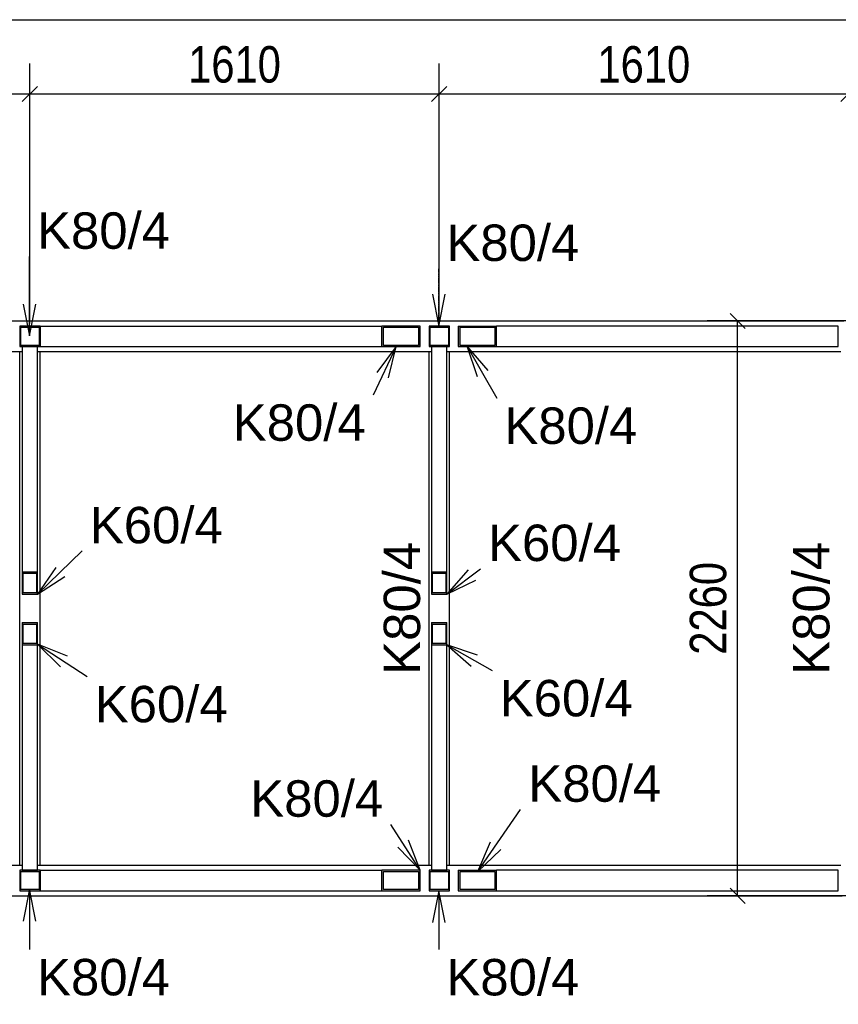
# Model space of a CAD drawing. Header units: millimetres. Extents: x -32861 to 254386, y 0 to 15445.
# Tile 61 of 67: x 205395 to 208615, y 1279 to 5150. Entities that reach past the tile are written whole.
import ezdxf

# ---------------------------------------------------------------- set-up
doc = ezdxf.new("R2010")
doc.units = ezdxf.units.MM
doc.linetypes.add('DXK_LINE_DOT4', pattern=[0.9408, 0.4704, -0.4704])
doc.styles.add('Arial', font='ARIAL.TTF', dxfattribs={"height": 0.2})
doc.styles.add('Arial Narrow', font='ARIALN.TTF', dxfattribs={"height": 0.2})

# ---------------------------------------------------------------- blocks, each defined once
blk = doc.blocks.new('Part-32096 - 31073')
h = blk.add_hatch(color=6)
h.paths.add_polyline_path([(205474.8, 1805.3), (205394.8, 1805.3), (205394.8, 1725.3), (205474.8, 1725.3)])
h.paths.add_polyline_path([(205398.8, 1729.3), (205398.8, 1801.3), (205470.8, 1801.3), (205470.8, 1729.3)])
at = {"color": 7}
for p, q in [((205474.8, 1805.3), (205394.8, 1805.3)), ((205394.8, 1805.3), (205394.8, 1725.3)), ((205398.8, 1729.3), (205398.8, 1801.3)), ((205398.8, 1801.3), (205470.8, 1801.3)), ((205470.8, 1801.3), (205470.8, 1729.3)), ((205474.8, 1725.3), (205474.8, 1805.3)), ((205394.8, 1725.3), (205474.8, 1725.3)), ((205470.8, 1729.3), (205398.8, 1729.3))]:
    blk.add_line(p, q, dxfattribs=at)
blk = doc.blocks.new('Part-31954 - 31073')
h = blk.add_hatch(color=6)
h.paths.add_polyline_path([(207084.8, 3945.3), (207004.8, 3945.3), (207004.8, 3865.3), (207084.8, 3865.3)])
h.paths.add_polyline_path([(207008.8, 3869.3), (207008.8, 3941.3), (207080.8, 3941.3), (207080.8, 3869.3)])
at = {"color": 7}
for p, q in [((207084.8, 3945.3), (207004.8, 3945.3)), ((207004.8, 3945.3), (207004.8, 3865.3)), ((207008.8, 3869.3), (207008.8, 3941.3)), ((207008.8, 3941.3), (207080.8, 3941.3)), ((207080.8, 3941.3), (207080.8, 3869.3)), ((207084.8, 3865.3), (207084.8, 3945.3)), ((207004.8, 3865.3), (207084.8, 3865.3)), ((207080.8, 3869.3), (207008.8, 3869.3))]:
    blk.add_line(p, q, dxfattribs=at)
blk = doc.blocks.new('Part-31651 - 31073')
h = blk.add_hatch(color=6)
h.paths.add_polyline_path([(206970.3, 3945.3), (206818.7, 3945.3), (206818.7, 3865.3), (206970.3, 3865.3)])
h.paths.add_polyline_path([(206826.3, 3869.3), (206826.3, 3941.3), (206962.8, 3941.3), (206962.8, 3869.3)])
at = {"color": 7}
for p, q in [((205475.8, 3945.3), (205475.8, 3865.3)), ((205475.8, 3945.3), (206818.7, 3945.3)), ((206818.7, 3865.3), (206818.7, 3945.3)), ((206970.3, 3945.3), (206818.7, 3945.3)), ((206826.3, 3869.3), (206826.3, 3941.3)), ((206826.3, 3941.3), (206962.8, 3941.3)), ((206962.8, 3941.3), (206962.8, 3869.3)), ((206970.3, 3865.3), (206970.3, 3945.3)), ((205475.8, 3865.3), (206818.7, 3865.3)), ((206818.7, 3865.3), (206970.3, 3865.3)), ((206962.8, 3869.3), (206826.3, 3869.3))]:
    blk.add_line(p, q, dxfattribs=at)
blk = doc.blocks.new('Part-32101 - 31073')
h = blk.add_hatch(color=6)
h.paths.add_polyline_path([(207084.8, 1805.3), (207004.8, 1805.3), (207004.8, 1725.3), (207084.8, 1725.3)])
h.paths.add_polyline_path([(207008.8, 1729.3), (207008.8, 1801.3), (207080.8, 1801.3), (207080.8, 1729.3)])
at = {"color": 7}
for p, q in [((207084.8, 1805.3), (207004.8, 1805.3)), ((207004.8, 1805.3), (207004.8, 1725.3)), ((207008.8, 1729.3), (207008.8, 1801.3)), ((207008.8, 1801.3), (207080.8, 1801.3)), ((207080.8, 1801.3), (207080.8, 1729.3)), ((207084.8, 1725.3), (207084.8, 1805.3)), ((207004.8, 1725.3), (207084.8, 1725.3)), ((207080.8, 1729.3), (207008.8, 1729.3))]:
    blk.add_line(p, q, dxfattribs=at)
blk = doc.blocks.new('Part-31576 - 31073')
h = blk.add_hatch(color=6)
h.paths.add_polyline_path([(206970.3, 1805.3), (206818.7, 1805.3), (206818.7, 1725.3), (206970.3, 1725.3)])
h.paths.add_polyline_path([(206826.3, 1729.3), (206826.3, 1801.3), (206962.8, 1801.3), (206962.8, 1729.3)])
at = {"color": 7}
for p, q in [((205475.8, 1805.3), (205475.8, 1725.3)), ((205475.8, 1805.3), (206818.7, 1805.3)), ((206818.7, 1725.3), (206818.7, 1805.3)), ((206970.3, 1805.3), (206818.7, 1805.3)), ((206826.3, 1729.3), (206826.3, 1801.3)), ((206826.3, 1801.3), (206962.8, 1801.3)), ((206962.8, 1801.3), (206962.8, 1729.3)), ((206970.3, 1725.3), (206970.3, 1805.3)), ((205475.8, 1725.3), (206818.7, 1725.3)), ((206818.7, 1725.3), (206970.3, 1725.3)), ((206962.8, 1729.3), (206826.3, 1729.3))]:
    blk.add_line(p, q, dxfattribs=at)
blk = doc.blocks.new('Part-31581 - 31073')
h = blk.add_hatch(color=6)
h.paths.add_polyline_path([(207270.8, 1805.3), (207119.2, 1805.3), (207119.2, 1725.3), (207270.8, 1725.3)])
h.paths.add_polyline_path([(207126.7, 1729.3), (207126.7, 1801.3), (207263.2, 1801.3), (207263.2, 1729.3)])
at = {"color": 7}
for p, q in [((207119.2, 1805.3), (207270.8, 1805.3)), ((207119.2, 1805.3), (207119.2, 1725.3)), ((207126.7, 1729.3), (207126.7, 1801.3)), ((207126.7, 1801.3), (207263.2, 1801.3)), ((207263.2, 1801.3), (207263.2, 1729.3)), ((208613.8, 1805.3), (207270.8, 1805.3)), ((207270.8, 1725.3), (207270.8, 1805.3)), ((208613.8, 1725.3), (208613.8, 1805.3)), ((207119.2, 1725.3), (207270.8, 1725.3)), ((207263.2, 1729.3), (207126.7, 1729.3)), ((207270.8, 1725.3), (208613.8, 1725.3))]:
    blk.add_line(p, q, dxfattribs=at)
blk = doc.blocks.new('Part-31807 - 31073')
h = blk.add_hatch(color=6)
h.paths.add_polyline_path([(205464.8, 2979.1), (205404.8, 2979.1), (205404.8, 2891.2), (205464.8, 2891.2)])
h.paths.add_polyline_path([(205408.8, 2897), (205408.8, 2973.2), (205460.8, 2973.2), (205460.8, 2897)])
at = {"color": 7}
for p, q in [((205464.8, 3864.3), (205404.8, 3864.3)), ((205404.8, 3864.3), (205404.8, 2979.1)), ((205464.8, 2979.1), (205464.8, 3864.3)), ((205404.8, 2979.1), (205464.8, 2979.1)), ((205404.8, 2979.1), (205404.8, 2891.2)), ((205408.8, 2897), (205408.8, 2973.2)), ((205408.8, 2973.2), (205460.8, 2973.2)), ((205460.8, 2973.2), (205460.8, 2897)), ((205464.8, 2891.2), (205464.8, 2979.1)), ((205404.8, 2891.2), (205464.8, 2891.2)), ((205460.8, 2897), (205408.8, 2897))]:
    blk.add_line(p, q, dxfattribs=at)
blk = doc.blocks.new('Part-31656 - 31073')
h = blk.add_hatch(color=6)
h.paths.add_polyline_path([(207270.8, 3945.3), (207119.2, 3945.3), (207119.2, 3865.3), (207270.8, 3865.3)])
h.paths.add_polyline_path([(207126.7, 3869.3), (207126.7, 3941.3), (207263.2, 3941.3), (207263.2, 3869.3)])
at = {"color": 7}
for p, q in [((207119.2, 3945.3), (207270.8, 3945.3)), ((207119.2, 3945.3), (207119.2, 3865.3)), ((207126.7, 3869.3), (207126.7, 3941.3)), ((207126.7, 3941.3), (207263.2, 3941.3)), ((207263.2, 3941.3), (207263.2, 3869.3)), ((208613.8, 3945.3), (207270.8, 3945.3)), ((207270.8, 3865.3), (207270.8, 3945.3)), ((208613.8, 3865.3), (208613.8, 3945.3)), ((207119.2, 3865.3), (207270.8, 3865.3)), ((207263.2, 3869.3), (207126.7, 3869.3)), ((207270.8, 3865.3), (208613.8, 3865.3))]:
    blk.add_line(p, q, dxfattribs=at)
blk = doc.blocks.new('Part-31786 - 31073')
h = blk.add_hatch(color=6)
h.paths.add_polyline_path([(207074.8, 2779.4), (207014.8, 2779.4), (207014.8, 2691.5), (207074.8, 2691.5)])
h.paths.add_polyline_path([(207018.8, 2697.4), (207018.8, 2773.5), (207070.8, 2773.5), (207070.8, 2697.4)])
at = {"color": 7}
for p, q in [((207014.8, 2779.4), (207074.8, 2779.4)), ((207014.8, 2779.4), (207014.8, 2691.5)), ((207018.8, 2697.4), (207018.8, 2773.5)), ((207018.8, 2773.5), (207070.8, 2773.5)), ((207070.8, 2773.5), (207070.8, 2697.4)), ((207074.8, 2691.5), (207074.8, 2779.4)), ((207014.8, 2691.5), (207014.8, 1806.3)), ((207014.8, 2691.5), (207074.8, 2691.5)), ((207070.8, 2697.4), (207018.8, 2697.4)), ((207074.8, 1806.3), (207074.8, 2691.5)), ((207014.8, 1806.3), (207074.8, 1806.3))]:
    blk.add_line(p, q, dxfattribs=at)
blk = doc.blocks.new('Part-31791 - 31073')
h = blk.add_hatch(color=6)
h.paths.add_polyline_path([(207074.8, 2979.1), (207014.8, 2979.1), (207014.8, 2891.2), (207074.8, 2891.2)])
h.paths.add_polyline_path([(207018.8, 2897), (207018.8, 2973.2), (207070.8, 2973.2), (207070.8, 2897)])
at = {"color": 7}
for p, q in [((207074.8, 3864.3), (207014.8, 3864.3)), ((207014.8, 3864.3), (207014.8, 2979.1)), ((207074.8, 2979.1), (207074.8, 3864.3)), ((207014.8, 2979.1), (207074.8, 2979.1)), ((207014.8, 2979.1), (207014.8, 2891.2)), ((207018.8, 2897), (207018.8, 2973.2)), ((207018.8, 2973.2), (207070.8, 2973.2)), ((207070.8, 2973.2), (207070.8, 2897)), ((207074.8, 2891.2), (207074.8, 2979.1)), ((207014.8, 2891.2), (207074.8, 2891.2)), ((207070.8, 2897), (207018.8, 2897))]:
    blk.add_line(p, q, dxfattribs=at)
blk = doc.blocks.new('Part-31802 - 31073')
h = blk.add_hatch(color=6)
h.paths.add_polyline_path([(205464.8, 2779.4), (205404.8, 2779.4), (205404.8, 2691.5), (205464.8, 2691.5)])
h.paths.add_polyline_path([(205408.8, 2697.4), (205408.8, 2773.5), (205460.8, 2773.5), (205460.8, 2697.4)])
at = {"color": 7}
for p, q in [((205404.8, 2779.4), (205464.8, 2779.4)), ((205404.8, 2779.4), (205404.8, 2691.5)), ((205408.8, 2697.4), (205408.8, 2773.5)), ((205408.8, 2773.5), (205460.8, 2773.5)), ((205460.8, 2773.5), (205460.8, 2697.4)), ((205464.8, 2691.5), (205464.8, 2779.4)), ((205404.8, 2691.5), (205404.8, 1806.3)), ((205404.8, 2691.5), (205464.8, 2691.5)), ((205460.8, 2697.4), (205408.8, 2697.4)), ((205464.8, 1806.3), (205464.8, 2691.5)), ((205404.8, 1806.3), (205464.8, 1806.3))]:
    blk.add_line(p, q, dxfattribs=at)
blk = doc.blocks.new('Part-31949 - 31073')
h = blk.add_hatch(color=6)
h.paths.add_polyline_path([(205474.8, 3945.3), (205394.8, 3945.3), (205394.8, 3865.3), (205474.8, 3865.3)])
h.paths.add_polyline_path([(205398.8, 3869.3), (205398.8, 3941.3), (205470.8, 3941.3), (205470.8, 3869.3)])
at = {"color": 7}
for p, q in [((205474.8, 3945.3), (205394.8, 3945.3)), ((205394.8, 3945.3), (205394.8, 3865.3)), ((205398.8, 3869.3), (205398.8, 3941.3)), ((205398.8, 3941.3), (205470.8, 3941.3)), ((205470.8, 3941.3), (205470.8, 3869.3)), ((205474.8, 3865.3), (205474.8, 3945.3)), ((205394.8, 3865.3), (205474.8, 3865.3)), ((205470.8, 3869.3), (205398.8, 3869.3))]:
    blk.add_line(p, q, dxfattribs=at)
blk = doc.blocks.new('Part-32036 - 31073')
at = {"color": 7}
for p, q in [((197509.2, 3965.3), (208637.1, 3965.3)), ((203854.8, 3845.3), (205404.8, 3845.3)), ((205464.8, 3845.3), (207014.8, 3845.3)), ((207074.8, 3845.3), (208624.8, 3845.3))]:
    blk.add_line(p, q, dxfattribs=at)
blk = doc.blocks.new('Part-32109 - 31073')
at = {"color": 7}
for p, q in [((203854.8, 1825.3), (205404.8, 1825.3)), ((205464.8, 1825.3), (207014.8, 1825.3)), ((207074.8, 1825.3), (208624.8, 1825.3)), ((200574.8, 1705.3), (208629.6, 1705.3))]:
    blk.add_line(p, q, dxfattribs=at)
blk = doc.blocks.new('Part-32122 - 31073')
at = {"color": 7}
for p, q in [((205394.8, 1825.3), (205394.8, 3845.3)), ((205474.8, 1825.3), (205474.8, 3845.3))]:
    blk.add_line(p, q, dxfattribs=at)
blk = doc.blocks.new('Part-32125 - 31073')
at = {"color": 7}
for p, q in [((207004.8, 1825.3), (207004.8, 3845.3)), ((207084.8, 1825.3), (207084.8, 3845.3))]:
    blk.add_line(p, q, dxfattribs=at)
blk = doc.blocks.new('StraightDimension-32371 - 31073')
at = {"color": 174}
blk.add_line((191546.9, 5149.8), (210180.3, 5149.8), dxfattribs=at)
blk = doc.blocks.new('StraightDimension-32458 - 31073')
at = {"color": 174}
for p, q in [((208248.8, 3935.3), (208188.8, 3995.3)), ((209059.7, 3965.3), (208098.8, 3965.3)), ((208218.8, 1705.3), (208218.8, 3965.3)), ((208996.6, 1705.3), (208098.8, 1705.3)), ((208188.8, 1735.3), (208248.8, 1675.3))]:
    blk.add_line(p, q, dxfattribs=at)
at = {"color": 30, "style": 'Arial Narrow'}
blk.add_text('2260', height=143.16, rotation=90.0002, dxfattribs=at).set_placement((208173.8, 2652.9))
blk = doc.blocks.new('StraightDimension-52631 - 31073')
at = {"color": 174}
for p, q in [((207044.8, 3955.3), (207044.8, 4977.7)), ((208654.8, 3955.3), (208654.8, 4977.7)), ((207074.8, 4887.7), (207014.8, 4827.7)), ((208624.8, 4827.7), (208684.8, 4887.7)), ((207044.8, 4857.7), (208654.8, 4857.7))]:
    blk.add_line(p, q, dxfattribs=at)
at = {"color": 30, "style": 'Arial Narrow'}
blk.add_text('1610', height=143.16, dxfattribs=at).set_placement((207667.4, 4902.7))
blk = doc.blocks.new('StraightDimension-52632 - 31073')
at = {"color": 174}
for p, q in [((205434.8, 3955.3), (205434.8, 4977.7)), ((207044.8, 3955.3), (207044.8, 4977.7)), ((205464.8, 4887.7), (205404.8, 4827.7)), ((207014.8, 4827.7), (207074.8, 4887.7)), ((205434.8, 4857.7), (207044.8, 4857.7))]:
    blk.add_line(p, q, dxfattribs=at)
at = {"color": 30, "style": 'Arial Narrow'}
blk.add_text('1610', height=143.16, dxfattribs=at).set_placement((206057.4, 4902.7))
blk = doc.blocks.new('StraightDimension-52633 - 31073')
at = {"color": 174}
for p, q in [((203824.8, 3955.3), (203824.8, 4977.7)), ((205434.8, 3955.3), (205434.8, 4977.7)), ((203854.8, 4887.7), (203794.8, 4827.7)), ((205404.8, 4827.7), (205464.8, 4887.7)), ((203824.8, 4857.7), (205434.8, 4857.7))]:
    blk.add_line(p, q, dxfattribs=at)
at = {"color": 30, "style": 'Arial Narrow'}
blk.add_text('1610', height=143.16, dxfattribs=at).set_placement((204447.4, 4902.7))
blk = doc.blocks.new('Mark-32123 - 31073')
at = {"color": 30, "style": 'Arial'}
blk.add_text('K80/4', height=143.26, rotation=90.0002, dxfattribs=at).set_placement((206969.8, 2573.9))
blk = doc.blocks.new('Mark-31647 - 31073')
at = {"color": 136}
for p, q in [((206876, 3865.3), (206785.7, 3674.2)), ((206876, 3865.3), (206800, 3763)), ((206845.2, 3741.6), (206876, 3865.3))]:
    blk.add_line(p, q, dxfattribs=at)
at = {"color": 30, "style": 'Arial'}
blk.add_text('K80/4', height=143.26, dxfattribs=at).set_placement((206232.9, 3494.2))
blk = doc.blocks.new('Mark-31798 - 31073')
at = {"color": 136}
for p, q in [((205464.8, 2694.4), (205660, 2567.3)), ((205464.8, 2694.4), (205555.9, 2605.3)), ((205583.1, 2647.2), (205464.8, 2694.4))]:
    blk.add_line(p, q, dxfattribs=at)
at = {"color": 30, "style": 'Arial'}
blk.add_text('K60/4', height=143.26, dxfattribs=at).set_placement((205690, 2387.3))
blk = doc.blocks.new('Mark-31572 - 31073')
at = {"color": 136}
for p, q in [((206970.3, 1805.3), (206854.5, 1986)), ((206881.9, 1897), (206970.3, 1805.3)), ((206970.3, 1805.3), (206924, 1924))]:
    blk.add_line(p, q, dxfattribs=at)
at = {"color": 30, "style": 'Arial'}
blk.add_text('K80/4', height=143.26, dxfattribs=at).set_placement((206301.7, 2016))
blk = doc.blocks.new('Mark-31577 - 31073')
at = {"color": 136}
for p, q in [((207195, 1799.2), (207365.2, 2044.8)), ((207245.6, 1916.1), (207195, 1799.2)), ((207195, 1799.2), (207286.7, 1887.7))]:
    blk.add_line(p, q, dxfattribs=at)
at = {"color": 30, "style": 'Arial'}
blk.add_text('K80/4', height=143.26, dxfattribs=at).set_placement((207395.2, 2074.8))
blk = doc.blocks.new('Mark-31950 - 31073')
at = {"color": 136, "linetype": 'DXK_LINE_DOT4'}
blk.add_line((207043, 3945.3), (207043, 4171.2), dxfattribs=at)
at = {"color": 136}
for p, q in [((207018, 4070.3), (207043, 3945.3)), ((207043, 3945.3), (207068, 4070.3))]:
    blk.add_line(p, q, dxfattribs=at)
at = {"color": 30, "style": 'Arial'}
blk.add_text('K80/4', height=143.26, dxfattribs=at).set_placement((207073, 4201.2))
blk = doc.blocks.new('Mark-31652 - 31073')
at = {"color": 136}
for p, q in [((207153.6, 3867.2), (207271.1, 3662)), ((207153.6, 3867.2), (207194, 3746.3)), ((207237.4, 3771.1), (207153.6, 3867.2))]:
    blk.add_line(p, q, dxfattribs=at)
at = {"color": 30, "style": 'Arial'}
blk.add_text('K80/4', height=143.26, dxfattribs=at).set_placement((207301.1, 3482))
blk = doc.blocks.new('Mark-31782 - 31073')
at = {"color": 136}
for p, q in [((207074.8, 2691.5), (207252.9, 2590.7)), ((207074.8, 2691.5), (207171.2, 2608.2)), ((207195.9, 2651.7), (207074.8, 2691.5))]:
    blk.add_line(p, q, dxfattribs=at)
at = {"color": 30, "style": 'Arial'}
blk.add_text('K60/4', height=143.26, dxfattribs=at).set_placement((207282.9, 2410.7))
blk = doc.blocks.new('Mark-31787 - 31073')
at = {"color": 136}
for p, q in [((207074.8, 2891.2), (207207, 2991.3)), ((207159.3, 2986.6), (207074.8, 2891.2)), ((207074.8, 2891.2), (207189.5, 2946.7))]:
    blk.add_line(p, q, dxfattribs=at)
at = {"color": 30, "style": 'Arial'}
blk.add_text('K60/4', height=143.26, dxfattribs=at).set_placement((207237, 3021.3))
blk = doc.blocks.new('Mark-31803 - 31073')
at = {"color": 136}
for p, q in [((205464.8, 2891.2), (205640.8, 3061.1)), ((205537.3, 2996), (205464.8, 2891.2)), ((205464.8, 2891.2), (205572.1, 2960))]:
    blk.add_line(p, q, dxfattribs=at)
at = {"color": 30, "style": 'Arial'}
blk.add_text('K60/4', height=143.26, dxfattribs=at).set_placement((205670.8, 3091.1))
blk = doc.blocks.new('Mark-31945 - 31073')
at = {"color": 136}
for p, q in [((205433, 3907), (205433, 4219)), ((205408, 4032), (205433, 3907)), ((205433, 3907), (205458, 4032))]:
    blk.add_line(p, q, dxfattribs=at)
at = {"color": 30, "style": 'Arial'}
blk.add_text('K80/4', height=143.26, dxfattribs=at).set_placement((205463, 4249))
blk = doc.blocks.new('Mark-32092 - 31073')
at = {"color": 136}
for p, q in [((205433, 1731), (205408, 1606)), ((205433, 1731), (205433, 1493.8)), ((205458, 1606), (205433, 1731))]:
    blk.add_line(p, q, dxfattribs=at)
at = {"color": 30, "style": 'Arial'}
blk.add_text('K80/4', height=143.26, dxfattribs=at).set_placement((205463, 1313.8))
blk = doc.blocks.new('Mark-32097 - 31073')
at = {"color": 136}
for p, q in [((207043, 1725.3), (207018, 1600.3)), ((207043, 1725.3), (207043, 1493.5)), ((207068, 1600.3), (207043, 1725.3))]:
    blk.add_line(p, q, dxfattribs=at)
at = {"color": 30, "style": 'Arial'}
blk.add_text('K80/4', height=143.26, dxfattribs=at).set_placement((207073, 1313.5))
blk = doc.blocks.new('Mark-32126 - 31073')
at = {"color": 30, "style": 'Arial'}
blk.add_text('K80/4', height=143.26, rotation=90.0002, dxfattribs=at).set_placement((208579.8, 2573.9))

msp = doc.modelspace()

# ---------------------------------------------------------------- block references
for name in ['StraightDimension-32371 - 31073', 'StraightDimension-52633 - 31073', 'StraightDimension-52632 - 31073', 'StraightDimension-52631 - 31073', 'Mark-31945 - 31073', 'Mark-31950 - 31073', 'StraightDimension-32458 - 31073', 'Part-32036 - 31073', 'Part-31949 - 31073', 'Part-31651 - 31073', 'Part-31954 - 31073', 'Part-31656 - 31073', 'Part-32122 - 31073', 'Part-31807 - 31073', 'Mark-31647 - 31073', 'Part-32125 - 31073', 'Part-31791 - 31073', 'Mark-31652 - 31073', 'Mark-31803 - 31073', 'Mark-31787 - 31073', 'Mark-32123 - 31073', 'Mark-32126 - 31073', 'Part-31802 - 31073', 'Part-31786 - 31073', 'Mark-31798 - 31073', 'Mark-31782 - 31073', 'Mark-31577 - 31073', 'Mark-31572 - 31073', 'Part-32109 - 31073', 'Part-32096 - 31073', 'Part-31576 - 31073', 'Part-32101 - 31073', 'Part-31581 - 31073', 'Mark-32092 - 31073', 'Mark-32097 - 31073']:
    msp.add_blockref(name, (0, 0))

doc.saveas('drawing.dxf')
